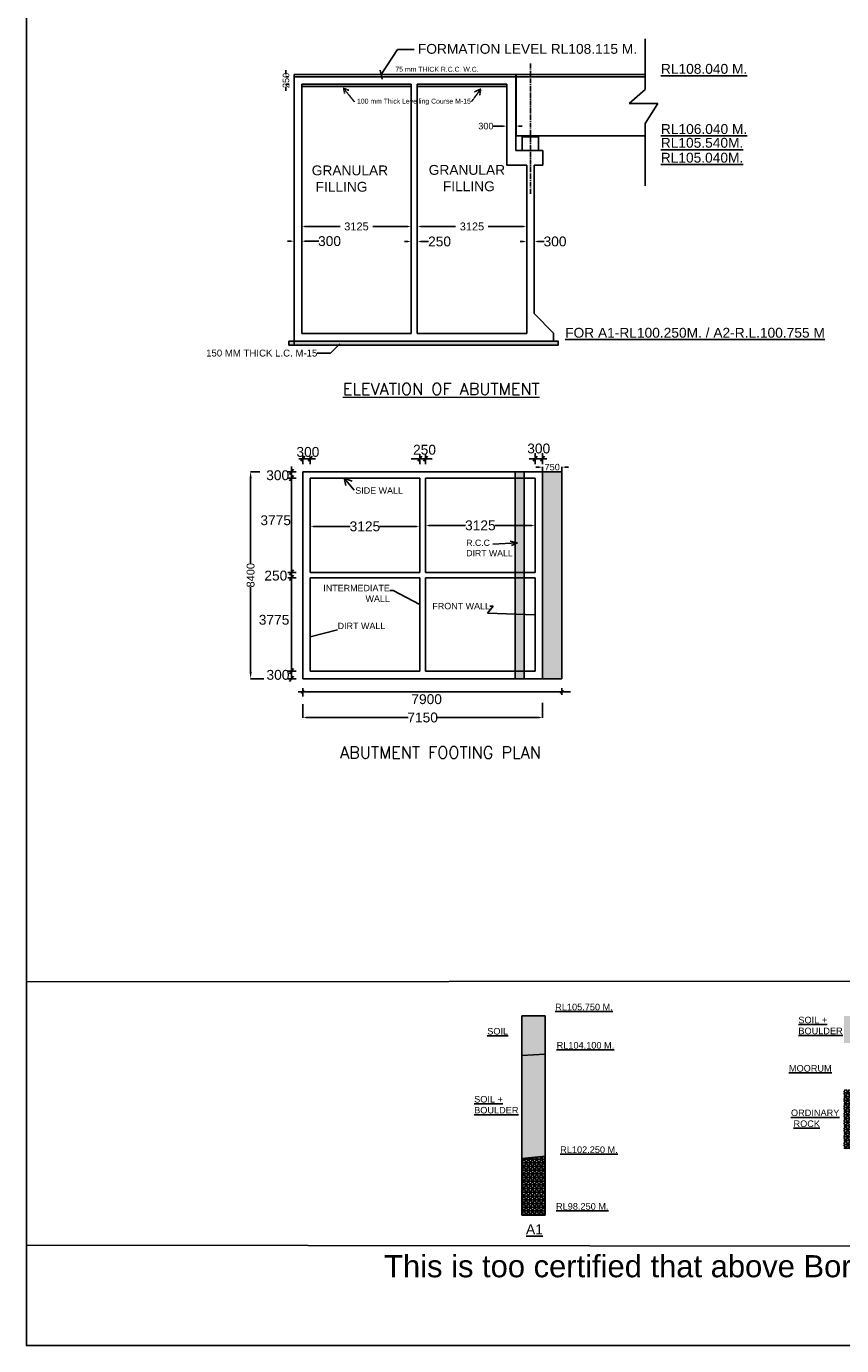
# Model space of a CAD drawing. Extents: x 295740 to 1300953, y 786236 to 1859747.
# Tile 1 of 9: x 866903 to 991189, y 786236 to 987357. Entities that reach past the tile are written whole.
import ezdxf

# ---------------------------------------------------------------- set-up
doc = ezdxf.new("R2010")
doc.units = ezdxf.units.MI
doc.header["$MEASUREMENT"] = 0
doc.linetypes.add('BORDER2', pattern=[0.875, 0.25, -0.125, 0.25, -0.125, 0, -0.125])
doc.linetypes.add('CENTER2', pattern=[1.125, 0.75, -0.125, 0.125, -0.125])
doc.layers.add('CHAINAGE', color=7, linetype='Continuous')
doc.layers.add('TEXT', color=3, linetype='Continuous')
doc.layers.add('DIMENISION', color=4, linetype='Continuous', lineweight=13)
doc.layers.add('TITLE', color=1, linetype='Continuous', lineweight=15)
doc.styles.add('03', font='romant.shx')
doc.styles.add('ARIAL', font='arial.ttf')
doc.styles.add('ROMAND 25', font='romand.shx', dxfattribs={"height": 180})
doc.styles.get("Standard").update_dxf_attribs({"font": 'arial.ttf', "height": 500})
doc.dimstyles.new('SIDDIQUI', dxfattribs={"dimtxt": 1, "dimasz": 2.5, "dimexe": 0.18, "dimexo": 0.0625, "dimgap": 1, "dimtad": 1, "dimdec": 0, "dimzin": 0, "dimdsep": 46, "dimtxsty": 'ROMAND 25', "dimblk": 'OBLIQUE', "dimcen": 0.09, "dimdle": 1, "dimclrt": 1, "dimadec": 0, "dimazin": 0, "dimtfac": 1, "dimtdec": 0, "dimtofl": 0, "dimtmove": 0, "dimatfit": 3, "dimldrblk": 'OBLIQUE', "dimfxl": 1, "dimtolj": 1, "dimtzin": 0, "dimarcsym": 0})
doc.dimstyles.get("Standard").update_dxf_attribs({"dimscale": 0.507, "dimtxt": 500, "dimasz": 1000, "dimexe": 50, "dimexo": 25, "dimgap": 0.09, "dimtad": 0, "dimtoh": 1, "dimdec": 0, "dimzin": 0, "dimdsep": 46, "dimtxsty": 'Standard', "dimcen": 0.09, "dimclrd": 256, "dimclre": 256, "dimadec": 0, "dimazin": 0, "dimtfac": 1, "dimtdec": 0, "dimtix": 1, "dimtofl": 0, "dimtmove": 0, "dimatfit": 0, "dimfxl": 50, "dimtolj": 1, "dimtzin": 0, "dimlwd": -1, "dimlwe": -1, "dimarcsym": 0})

# ---------------------------------------------------------------- blocks, each defined once
blk = doc.blocks.new('*D129')
at = {"ltscale": 10, "transparency": 16777216}
for p, q in [((907240, 954612), (906733, 954612)), ((907747, 947088), (907747, 954637)), ((908872, 950020), (908872, 954637)), ((909379, 954612), (911467, 954612))]:
    blk.add_line(p, q, dxfattribs=at)
for points in [[(907240, 954696), (907240, 954527), (907747, 954612)], [(909379, 954696), (909379, 954527), (908872, 954612)]]:
    blk.add_solid(points, dxfattribs=at)
at = {"layer": 'Defpoints', "color": 0, "ltscale": 10, "transparency": 16777216}
for p in [(907747, 954612), (908872, 950007), (907747, 947076)]:
    blk.add_point(p, dxfattribs=at)
at = {"color": 0, "ltscale": 10, "transparency": 16777216, "insert": (913121, 954612), "char_height": 500, "attachment_point": 5}
blk.add_mtext('\\A1;{\\H3x;300}', dxfattribs=at)
blk = doc.blocks.new('*D130')
at = {"ltscale": 10, "transparency": 16777216}
for p, q in [((925071, 954559), (924564, 954559)), ((925578, 950222), (925578, 954584)), ((926478, 950049), (926478, 954584)), ((926985, 954559), (928224, 954559))]:
    blk.add_line(p, q, dxfattribs=at)
for points in [[(925071, 954643), (925071, 954474), (925578, 954559)], [(926985, 954643), (926985, 954474), (926478, 954559)]]:
    blk.add_solid(points, dxfattribs=at)
at = {"layer": 'Defpoints', "color": 0, "ltscale": 10, "transparency": 16777216}
for p in [(925578, 954559), (925578, 950210), (926478, 950036)]:
    blk.add_point(p, dxfattribs=at)
at = {"color": 0, "ltscale": 10, "transparency": 16777216, "insert": (929892, 954559), "char_height": 500, "attachment_point": 5}
blk.add_mtext('\\A1;{\\H3x;250}', dxfattribs=at)
blk = doc.blocks.new('*D131')
at = {"ltscale": 10, "transparency": 16777216}
for p, q in [((942678, 954559), (942171, 954559)), ((943185, 950077), (943185, 954584)), ((944310, 950078), (944310, 954584)), ((944817, 954559), (945844, 954559))]:
    blk.add_line(p, q, dxfattribs=at)
for points in [[(942678, 954643), (942678, 954474), (943185, 954559)], [(944817, 954643), (944817, 954474), (944310, 954559)]]:
    blk.add_solid(points, dxfattribs=at)
at = {"layer": 'Defpoints', "color": 0, "ltscale": 10, "transparency": 16777216}
for p in [(943185, 954559), (943185, 950064), (944310, 950066)]:
    blk.add_point(p, dxfattribs=at)
at = {"color": 0, "ltscale": 10, "transparency": 16777216, "insert": (947498, 954559), "char_height": 500, "attachment_point": 5}
blk.add_mtext('\\A1;{\\H3x;300}', dxfattribs=at)
blk = doc.blocks.new('*D135')
at = {"ltscale": 10, "transparency": 16777216}
for p, q in [((939640, 972151), (938062, 972151)), ((940147, 968441), (940147, 972176)), ((941497, 968441), (941497, 972176)), ((942004, 972151), (942511, 972151))]:
    blk.add_line(p, q, dxfattribs=at)
for points in [[(939640, 972236), (939640, 972067), (940147, 972151)], [(942004, 972236), (942004, 972067), (941497, 972151)]]:
    blk.add_solid(points, dxfattribs=at)
at = {"layer": 'Defpoints', "color": 0, "ltscale": 10, "transparency": 16777216}
for p in [(940147, 972151), (940147, 968428), (941497, 968428)]:
    blk.add_point(p, dxfattribs=at)
at = {"color": 0, "ltscale": 10, "transparency": 16777216, "insert": (936959, 972151), "char_height": 500, "attachment_point": 5}
blk.add_mtext('\\A1;{\\H2x;300}', dxfattribs=at)
blk = doc.blocks.new('*D132')
at = {"ltscale": 10, "transparency": 16777216}
for p, q in [((906853, 979678), (906458, 979678)), ((906483, 980185), (906483, 980692)), ((906853, 978553), (906458, 978553)), ((906483, 978046), (906483, 977539))]:
    blk.add_line(p, q, dxfattribs=at)
for points in [[(906399, 980185), (906568, 980185), (906483, 979678)], [(906399, 978046), (906568, 978046), (906483, 978553)]]:
    blk.add_solid(points, dxfattribs=at)
at = {"layer": 'Defpoints', "color": 0, "ltscale": 10, "transparency": 16777216}
for p in [(906483, 979678), (906866, 979678), (906866, 978553)]:
    blk.add_point(p, dxfattribs=at)
at = {"color": 0, "ltscale": 10, "transparency": 16777216, "insert": (906483, 979116), "char_height": 500, "attachment_point": 5, "rotation": 90}
blk.add_mtext('\\A1;{\\H2x;250}', dxfattribs=at)
blk = doc.blocks.new('_Oblique')
at = {"color": 0, "linetype": 'ByBlock', "lineweight": -2}
blk.add_line((-0.5, -0.5), (0.5, 0.5), dxfattribs=at)
blk = doc.blocks.new('*D136')
at = {"layer": 'CHAINAGE', "linetype": 'Continuous', "ltscale": 10, "transparency": 16777216}
for p, q in [((910158, 918454), (910158, 911103)), ((926865, 918454), (926865, 911103)), ((910665, 911129), (916267, 911129)), ((926358, 911129), (920757, 911129))]:
    blk.add_line(p, q, dxfattribs=at)
for points in [[(910665, 911213), (910665, 911044), (910158, 911129)], [(926358, 911213), (926358, 911044), (926865, 911129)]]:
    blk.add_solid(points, dxfattribs=at)
at = {"layer": 'Defpoints', "color": 0, "linetype": 'Continuous', "ltscale": 10, "transparency": 16777216}
for p in [(910158, 918467), (926865, 918467), (926865, 911129)]:
    blk.add_point(p, dxfattribs=at)
at = {"layer": 'CHAINAGE', "color": 0, "linetype": 'Continuous', "ltscale": 10, "transparency": 16777216, "insert": (918512, 911129), "char_height": 500, "attachment_point": 5}
blk.add_mtext('\\A1;{\\H3x;3125}', dxfattribs=at)
blk = doc.blocks.new('*D137')
at = {"layer": 'CHAINAGE', "linetype": 'Continuous', "ltscale": 10, "transparency": 16777216}
for p, q in [((927765, 911292), (927765, 911304)), ((928272, 911279), (933873, 911279)), ((943964, 911279), (938363, 911279)), ((944471, 911292), (944471, 911304))]:
    blk.add_line(p, q, dxfattribs=at)
for points in [[(928272, 911363), (928272, 911194), (927765, 911279)], [(943964, 911363), (943964, 911194), (944471, 911279)]]:
    blk.add_solid(points, dxfattribs=at)
at = {"layer": 'Defpoints', "color": 0, "linetype": 'Continuous', "ltscale": 10, "transparency": 16777216}
for p in [(927765, 911279), (944471, 911279), (944471, 911279)]:
    blk.add_point(p, dxfattribs=at)
at = {"layer": 'CHAINAGE', "color": 0, "linetype": 'Continuous', "ltscale": 10, "transparency": 16777216, "insert": (936118, 911279), "char_height": 500, "attachment_point": 5}
blk.add_mtext('\\A1;{\\H3x;3125}', dxfattribs=at)
blk = doc.blocks.new('*D138')
at = {"layer": 'CHAINAGE', "linetype": 'Continuous', "ltscale": 10, "transparency": 16777216}
for p, q in [((945089, 920159), (944582, 920159)), ((945596, 919476), (945596, 920184)), ((948535, 919476), (948535, 920184)), ((949042, 920159), (949549, 920159))]:
    blk.add_line(p, q, dxfattribs=at)
for points in [[(945089, 920244), (945089, 920075), (945596, 920159)], [(949042, 920244), (949042, 920075), (948535, 920159)]]:
    blk.add_solid(points, dxfattribs=at)
at = {"layer": 'Defpoints', "color": 0, "linetype": 'Continuous', "ltscale": 10, "transparency": 16777216}
for p in [(945596, 919463), (948535, 920159), (948535, 919463)]:
    blk.add_point(p, dxfattribs=at)
at = {"layer": 'CHAINAGE', "color": 0, "linetype": 'Continuous', "ltscale": 10, "transparency": 16777216, "insert": (947066, 920159), "char_height": 500, "attachment_point": 5}
blk.add_mtext('\\A1;{\\H2x;750}', dxfattribs=at)
blk = doc.blocks.new('*D139')
at = {"layer": 'CHAINAGE', "linetype": 'Continuous', "ltscale": 10, "transparency": 16777216}
for p, q in [((909033, 884037), (909033, 881961)), ((945596, 884209), (945596, 881961)), ((909540, 881987), (925084, 881987)), ((945089, 881987), (929546, 881987))]:
    blk.add_line(p, q, dxfattribs=at)
for points in [[(909540, 882071), (909540, 881902), (909033, 881987)], [(945089, 882071), (945089, 881902), (945596, 881987)]]:
    blk.add_solid(points, dxfattribs=at)
at = {"layer": 'Defpoints', "color": 0, "linetype": 'Continuous', "ltscale": 10, "transparency": 16777216}
for p in [(909033, 884050), (945596, 884222), (945596, 881987)]:
    blk.add_point(p, dxfattribs=at)
at = {"layer": 'CHAINAGE', "color": 0, "linetype": 'Continuous', "ltscale": 10, "transparency": 16777216, "insert": (927315, 881987), "char_height": 500, "attachment_point": 5}
blk.add_mtext('\\A1;{\\H3x;7150}', dxfattribs=at)
blk = doc.blocks.new('*D140')
at = {"layer": 'CHAINAGE', "linetype": 'Continuous', "ltscale": 10, "transparency": 16777216}
for p, q in [((902473, 919463), (901063, 919463)), ((901088, 918449), (901088, 905475)), ((901088, 888921), (901088, 901894)), ((903079, 887907), (901063, 887907))]:
    blk.add_line(p, q, dxfattribs=at)
for points in [[(900919, 918449), (901257, 918449), (901088, 919463)], [(900919, 888921), (901257, 888921), (901088, 887907)]]:
    blk.add_solid(points, dxfattribs=at)
at = {"layer": 'Defpoints', "color": 0, "linetype": 'Continuous', "ltscale": 10, "transparency": 16777216}
for p in [(902485, 919463), (901088, 887907), (903091, 887907)]:
    blk.add_point(p, dxfattribs=at)
at = {"layer": 'CHAINAGE', "color": 0, "linetype": 'Continuous', "ltscale": 10, "transparency": 16777216, "insert": (901088, 903685), "char_height": 500, "attachment_point": 5, "rotation": 90}
blk.add_mtext('\\A1;{\\H2.4x;8400}', dxfattribs=at)

msp = doc.modelspace()

# ---------------------------------------------------------------- hatches: boundary and pattern name
at = {"ltscale": 10}
h = msp.add_hatch(dxfattribs=at)
h.set_pattern_fill('AR-CONC', color=0, scale=75, style=0)
h.set_pattern_definition([(50, (-3946612.7, 1088739.46), (537.945137, -47.0641), [56.25, -618.75]), (355, (-3946612.7, 1088739.46), (-104.0635, 564.1441), [45, -495]), (100.4514, (-3946567.86, 1088735.53), (433.882036, 517.079657), [47.80514, -525.856584]), (46.1842, (-3946612.7, 1088889.46), (800.43079, -124.13926), [84.375, -928.125]), (96.6356, (-3946546, 1088879.1), (700.99703, 730.5884), [71.70772, -788.78475]), (351.1842, (-3946612.7, 1088889.46), (700.99646, 730.58895), [67.5, -742.5]), (21, (-3946537.7, 1088851.96), (447.68029, -301.96417), [56.25, -618.75]), (326, (-3946537.7, 1088851.96), (182.4865, 543.862534), [45, -495]), (71.4514, (-3946500.4, 1088826.8), (630.16697, 241.89787), [47.80514, -525.856584]), (37.5, (-3946612.7, 1088739.46), (9.1198915, 249.67039), [0, -489, 0, -502.5, 0, -496.875]), (7.5, (-3946612.7, 1088739.46), (197.302153, 295.808784), [0, -286.5, 0, -477.75, 0, -189.375]), (327.5, (-3946779.94, 1088739.46), (400.366827, -16.916154), [0, -187.5, 0, -585, 0, -776.25]), (317.5, (-3946854.94, 1088739.46), (437.389627, 75.078737), [0, -243.75, 0, -388.5, 0, -551.25])])
h.paths.add_polyline_path([(925578.5, 978553), (908872.2, 978553), (908872.2, 978193), (925578.5, 978193)])
h.paths.add_polyline_path([(940147.2, 978553), (926478.5, 978553), (926478.5, 978193), (940147.2, 978193)])
at = {"layer": 'CHAINAGE', "linetype": 'Continuous', "ltscale": 10}
h = msp.add_hatch(dxfattribs=at)
h.set_pattern_fill('AR-CONC', color=256, scale=100, style=0)
h.set_pattern_definition([(50, (340247.2, 1909.65), (717.26018, -62.75213), [75, -825]), (355, (340247.2, 1909.65), (-138.75133, 752.19213), [60, -660]), (100.4514, (340307, 1904.4), (578.5094, 689.43954), [63.7402, -701.1421]), (46.1842, (340247.2, 2109.65), (1067.24105, -165.519), [112.5, -1237.5]), (96.6356, (340336.2, 2095.9), (934.6627, 974.1179), [95.6103, -1051.713]), (351.1842, (340247.2, 2109.6), (934.6619, 974.1186), [90, -990]), (21, (340347.2, 2059.65), (596.90705, -402.6189), [75, -825]), (326, (340347.2, 2059.65), (243.31533, 725.15005), [60, -660]), (71.4514, (340396.96, 2026.1), (840.22263, 322.5305), [63.7402, -701.1421]), (37.5, (340247.22, 1909.65), (12.159855, 332.893854), [0, -652, 0, -670, 0, -662.5]), (7.5, (340247.22, 1909.65), (263.06954, 394.41171), [0, -382, 0, -637, 0, -252.5]), (327.5, (340024.22, 1909.65), (533.822436, -22.55487), [0, -250, 0, -780, 0, -1035]), (317.5, (339924.2, 1909.65), (583.18617, 100.10498), [0, -325, 0, -518, 0, -735])])
h.paths.add_polyline_path([(906924.7, 939351.9), (906924.7, 938741.1), (947987.7, 938741.1), (947987.7, 939351.9)])
h = msp.add_hatch(color=256, dxfattribs=at)
h.set_gradient(color1=(78, 227, 28), one_color=1, tint=1)
h.paths.add_polyline_path([(942783.5, 919462.9), (941433.5, 919462.9), (941433.5, 918466.8), (942783.5, 918466.8)])
h.paths.add_polyline_path([(942783.5, 918466.8), (941433.5, 918466.8), (941433.5, 904091), (942783.5, 904091)])
h.paths.add_polyline_path([(942783.5, 904091), (941433.5, 904091), (941433.5, 903282.2), (942783.5, 903282.2)])
h.paths.add_polyline_path([(942783.5, 903282.2), (941433.5, 903282.2), (941433.5, 889055.9), (942783.5, 889055.9)])
h.paths.add_polyline_path([(942783.5, 889055.9), (941433.5, 889055.9), (941433.5, 887906.8), (942783.5, 887906.8)])
h = msp.add_hatch(color=256, dxfattribs=at)
h.set_gradient(color1=(219, 198, 36), one_color=1, tint=1, name='INVSPHERICAL')
h.paths.add_polyline_path([(945596, 887906.8), (948535.3, 887906.8), (948535.3, 919462.9), (945596, 919462.9)])
h = msp.add_hatch(dxfattribs=at)
h.set_pattern_fill('GRAVEL', color=256, scale=1300)
h.set_pattern_definition([(228.0127875, (936, 7656.28), (-10400, -11700), [174.8968, -17314.8145]), (184.9697407, (819, 7526.283), (15600, 1300), [300.1284, -29712.7022]), (132.510447, (520, 7500.28), (13000, -14300), [211.6244, -20950.8424]), (267.273689, (13, 7175.283), (1300, 26000), [273.3094, -27057.6255]), (292.833654, (0, 6902.283), (-6500, 15600), [268.0015, -26532.1851]), (357.273689, (104, 6655.283), (-26000, 1300), [273.3094, -27057.6255]), (37.6942405, (377, 6642.283), (-16900, -13000), [361.4377, -35782.3031]), (72.2553284, (663, 6863.283), (9100, 28600), [341.2344, -33782.218]), (121.4295656, (767, 7188.283), (-10400, 16900), [274.235, -27149.295]), (175.236358, (624, 7422.28), (14300, -1300), [313.0816, -15340.9914]), (222.3974378, (312, 7448.283), (-15600, -14300), [404.8824, -40083.3875]), (138.814075, (1300, 7162.28), (-9100, 7800), [138.1913, -13680.9983]), (171.4692344, (1196, 7253.283), (16900, -2600), [262.9081, -26027.9648]), (225, (936, 7292.3), (-1e-13, -1300), [183.8473, -1654.6303]), (203.19859, (845, 7448.28), (6500, 2600), [99.0054, -9801.4996]), (291.80141, (754, 7409.28), (-1300, 3900), [140.0139, -6860.7003]), (30.963757, (806, 7279.28), (3900, 2600), [227.4077, -7352.8298]), (161.56505, (1001, 7396.3), (2600, -1300), [164.4383, -3946.5227]), (16.3895403, (0, 7409.28), (13000, 3900), [230.36, -22805.6987]), (70.346176, (221, 7474.28), (-5200, -14300), [193.2593, -19132.6301]), (293.19859, (1001, 7656.28), (-2600, 6500), [198.0095, -9702.4955]), (343.6104597, (1079, 7474.28), (-13000, 3900), [230.36, -22805.6987]), (339.443955, (0, 6603.28), (-6500, 2600), [222.144, -10885.0609]), (294.7751406, (208, 6525.28), (-6500, 14300), [186.1314, -18427.036]), (66.80141, (1014, 6356.28), (2600, 6500), [198.0095, -9702.4955]), (17.3540246, (1092, 6538.28), (-16900, -5200), [217.9203, -21574.0507]), (69.443955, (377, 6356.28), (-2600, -6500), [111.072, -10996.1329]), (101.309932, (936, 6356.28), (-1300, 5200), [66.287, -6562.4384]), (165.963757, (923, 6421.28), (3900, -1300), [268.0015, -5092.0358]), (186.009006, (663, 6486.28), (13000, 1300), [248.365, -24588.1001]), (303.690068, (806, 7162.3), (-1300, 2600), [187.4886, -4499.728]), (353.1572266, (910, 7006.283), (22100, -2600), [327.3322, -32405.8314]), (60.945396, (1235, 6967.28), (-5200, -9100), [133.8428, -13250.4764]), (90, (1300, 7084.3), (-1300, 1300), [78, -1222]), (120.256437, (637, 6525.28), (5200, -9100), [180.6012, -17879.576]), (48.0127875, (546, 6681.28), (10400, 11700), [349.7936, -17139.9177]), (0, (780, 6941.3), (1300, 1300), [338, -962]), (325.3048465, (1118, 6941.28), (13000, -9100), [205.5482, -20349.2566]), (254.054604, (1287, 6824.28), (-1300, -5200), [189.2826, -9274.8603]), (207.6459754, (1235, 6642.283), (-24700, -13000), [308.1845, -30510.3164]), (175.4260787, (962, 6499.283), (-16900, 1300), [326.0387, -32277.7954])])
h.paths.add_polyline_path([(991540.5, 832348), (995075.5, 832347.4), (995075.5, 836510.4), (991540.5, 836498.9)])
h.paths.add_polyline_path([(942454.1, 814781.4), (945989.1, 815123.9), (945989.1, 830648.9), (942454.1, 830486.5)])
h = msp.add_hatch(dxfattribs=at)
h.set_pattern_fill('GOST_GROUND', color=256, scale=80)
h.set_pattern_definition([(45, (0, 6356.3), (1131.37085, -7e-14), [1600]), (45, (240, 6356.3), (1131.37085, -7e-14), [1600]), (45, (480, 6356.3), (1131.37085, -7e-14), [1600])])
h.paths.add_polyline_path([(942454.1, 830486.5), (945989.1, 830648.9), (945989.1, 836498.9), (942454.1, 836498.9)])
h.paths.add_polyline_path([(1101560.2, 835344), (1098025.2, 835344), (1098025.2, 829002.5), (1101560.2, 829044)])
h = msp.add_hatch(dxfattribs=at)
h.set_pattern_fill('NET3', color=256, scale=4500)
h.set_pattern_definition([(0, (0, 6356.3), (0, 562.5), []), (60, (0, 6356.3), (-487.1393, 281.25), []), (120, (0, 6356.3), (-487.1393, -281.25), [])])
h.paths.add_polyline_path([(942454.1, 806123.9), (945989.1, 806123.9), (945989.1, 815123.9), (942454.1, 814781.4)])
h.paths.add_polyline_path([(991540.5, 816260.4), (995075.5, 816260.4), (995075.5, 825260.4), (991540.5, 825273.9)])
h.paths.add_polyline_path([(1028150.8, 816633.7), (1031685.8, 816633.7), (1031685.8, 825633.7), (1028152.1, 825785.8)])
h.paths.add_polyline_path([(1061578.3, 814419), (1065113.3, 814419), (1065113.3, 823419), (1061578.3, 823460.9)])
h.paths.add_polyline_path([(1101560.2, 815394), (1098025.2, 815212.5), (1098025.2, 806394), (1101560.2, 806394)])

# ---------------------------------------------------------------- linework, layer by layer
at = {"color": 0, "ltscale": 10}
for p, q in [((961220.1, 985444.7), (961220.1, 977749.9)), ((941497.2, 980015.5), (907747.2, 980015.5)), ((907747.2, 980015.5), (907747.2, 945633.5)), ((941497.2, 979678), (907747.2, 979678)), ((914047.2, 980015.5), (941497.2, 980015.5)), ((941497.2, 980015.5), (941497.2, 979678)), ((941497.2, 975076.9), (941497.2, 980015.5)), ((941587.2, 980015.5), (941587.2, 975076.9)), ((941587.2, 980015.5), (961220.1, 980015.5)), ((941587.2, 980015.5), (961220.1, 980015.5)), ((941587.2, 979678), (961220.1, 979678)), ((943747.2, 980015.5), (961220.1, 980015.5)), ((943747.2, 980015.5), (961220.1, 980015.5)), ((943747.2, 980015.5), (961220.1, 980015.5)), ((943747.2, 979678), (961220.1, 979678)), ((943747.2, 979678), (961220.1, 979678)), ((943747.2, 979678), (961220.1, 979678)), ((908872.2, 978553), (925578.5, 978553)), ((908872.2, 978553), (908872.2, 950020)), ((908872.2, 978553), (908872.2, 978193)), ((908872.2, 978193), (925578.5, 978193)), ((925578.5, 978553), (925578.5, 940547.9)), ((926478.5, 940547.9), (926478.5, 978553)), ((926478.5, 978553), (940147.2, 978553)), ((926478.5, 978193), (940147.2, 978193)), ((940147.2, 975076.9), (940147.2, 978553)), ((961220.1, 977749.9), (958794.4, 975593.2)), ((958794.4, 975593.2), (963183.1, 975593.2)), ((963183.1, 975593.2), (961220.1, 972528.4)), ((940147.2, 968428), (940147.2, 975076.9)), ((941497.2, 968428), (941497.2, 975076.9)), ((941587.2, 975076.9), (941587.2, 970678)), ((961220.1, 972528.4), (961220.1, 963047.4)), ((941587.2, 970678), (941497.2, 970678)), ((942397.2, 970678), (941587.2, 970678)), ((942397.2, 970678), (944197.2, 970678)), ((942509.7, 968428), (942509.7, 970502.5)), ((942509.7, 970502.5), (944984.7, 970502.5)), ((942914.7, 970502.5), (942914.7, 970678)), ((944197.2, 970678), (961220.1, 970678)), ((944579.7, 970678), (944579.7, 970502.5)), ((944579.7, 970678), (961220.1, 970678)), ((944579.7, 970678), (961220.1, 970678)), ((944579.7, 970678), (961220.1, 970678)), ((944984.7, 968428), (944984.7, 970502.5)), ((940147.2, 966178), (940147.2, 968428)), ((945097.2, 968428), (941497.2, 968428)), ((943747.2, 968428), (945659.7, 968428)), ((945659.7, 968428), (945659.7, 966178)), ((943184.7, 966178), (940147.2, 966178)), ((943184.7, 950063.9), (943184.7, 966178)), ((944309.7, 950065.8), (944309.7, 966178)), ((945659.7, 966178), (944309.7, 966178))]:
    msp.add_line(p, q, dxfattribs=at)
at = {"color": 0, "linetype": 'CENTER2', "ltscale": 1000}
msp.add_line((943747.2, 981677.7), (943747.2, 961807.3), dxfattribs=at)
at = {"ltscale": 10}
for p, q in [((908872.2, 950007.3), (908872.2, 956875.8)), ((909379.2, 956850.5), (914730.3, 956850.5)), ((925071.5, 956850.5), (919720.3, 956850.5)), ((925578.5, 940547.9), (925578.5, 956875.8)), ((926478.5, 940547.9), (926478.5, 956875.8)), ((926985.5, 956850.5), (932336.6, 956850.5)), ((942677.7, 956850.5), (937326.6, 956850.5)), ((943184.7, 950063.9), (943184.7, 956875.8))]:
    msp.add_line(p, q, dxfattribs=at)
for points in [[(909379.2, 956935), (909379.2, 956766), (908872.2, 956850.5)], [(925071.5, 956935), (925071.5, 956766), (925578.5, 956850.5)], [(926985.5, 956935), (926985.5, 956766), (926478.5, 956850.5)], [(942677.7, 956935), (942677.7, 956766), (943184.7, 956850.5)]]:
    msp.add_solid(points, dxfattribs=at)
at = {"layer": 'CHAINAGE', "linetype": 'BORDER2', "ltscale": 10}
for p, q in [((915270.4, 977920.5), (915423.2, 977112.8)), ((916900.4, 975875.3), (915270.4, 977920.5)), ((915270.4, 977920.5), (915270.4, 977920.5)), ((915270.4, 977920.5), (916049.1, 977623.4)), ((934757.6, 975875.1), (936175.9, 977803.5)), ((936175.9, 977803.5), (935175, 977367.1)), ((936175.9, 977803.5), (936000.2, 976802.9)), ((915423.2, 977112.8), (915423.2, 977112.8)), ((935175, 977367.1), (935175, 977367.1)), ((936000.2, 976802.9), (936000.2, 976802.9))]:
    msp.add_line(p, q, dxfattribs=at)
at = {"layer": 'CHAINAGE', "linetype": 'Continuous', "ltscale": 10}
for p, q in [((908872.2, 950007.3), (908872.2, 940547.9)), ((943184.7, 950063.9), (943184.7, 940547.9)), ((944309.7, 950065.8), (944309.7, 943568.9)), ((907747.2, 945633.5), (907747.2, 939351.9)), ((944309.7, 943568.9), (947249, 940570.2)), ((943770.5, 939351.9), (906924.7, 939351.9)), ((907747.2, 939351.9), (907747.2, 938741.1)), ((925578.5, 940547.9), (908872.2, 940547.9)), ((943184.7, 940547.9), (926478.5, 940547.9)), ((943184.7, 940547.9), (943184.7, 940547.9)), ((943770.5, 939351.9), (946838.3, 939351.9)), ((947249, 940570.2), (947249, 939351.9)), ((906924.7, 938741.1), (947987.7, 938741.1)), ((908462.2, 921450.8), (910959.8, 921450.8)), ((909336.5, 921851.5), (908730.4, 921050)), ((909222.5, 921694.2), (908844.4, 921207.3)), ((909033.5, 920624.3), (909033.5, 921932.7)), ((910461.5, 921851.5), (909855.4, 921050)), ((910347.5, 921694.2), (909969.4, 921207.3)), ((910158.5, 920624.3), (910158.5, 921800.4)), ((925565.2, 921450.8), (928778.2, 921450.8)), ((927167.8, 921851.5), (926561.6, 921050)), ((927053.7, 921694.2), (926675.7, 921207.3)), ((926864.7, 920624.3), (926864.7, 922126.3)), ((928067.8, 921851.5), (927461.6, 921050)), ((927953.7, 921694.2), (927575.7, 921207.3)), ((927764.7, 920624.3), (927764.7, 922151.1)), ((943552.1, 921450.8), (946258.7, 921450.8)), ((944774, 921851.5), (944167.9, 921050)), ((944660, 921694.2), (944281.9, 921207.3)), ((944471, 920624.3), (944471, 922289.7)), ((945899, 921851.5), (945292.9, 921050)), ((945785, 921694.2), (945406.9, 921207.3)), ((945596, 920624.3), (945596, 922289.7)), ((908045.4, 919462.9), (906787.7, 919462.9)), ((907626.6, 919863.6), (907020.4, 919062.1)), ((907626.6, 919863.6), (907020.4, 919062.1)), ((907512.5, 919706.3), (907134.4, 919219.4)), ((907323.5, 887906.8), (907323.5, 920273.4)), ((909033.5, 919462.9), (948535.3, 919462.9)), ((909033.5, 919462.9), (909033.5, 887906.8)), ((941433.5, 919462.9), (941433.5, 887906.8)), ((942783.5, 919462.9), (942783.5, 887906.8)), ((945596, 919462.9), (945596, 887906.8)), ((948535.3, 919462.9), (948535.3, 887906.8)), ((908045.4, 918466.8), (906787.7, 918466.8)), ((907626.6, 918867.6), (907020.4, 918066.1)), ((907626.6, 918867.6), (907020.4, 918066.1)), ((907512.5, 918710.2), (907134.4, 918223.4)), ((910158.5, 918466.8), (910158.5, 904091)), ((910158.5, 918466.8), (910158.5, 904091)), ((910158.5, 918466.8), (926864.7, 918466.8)), ((915348.1, 918466.8), (916871.9, 916640.1)), ((915348.1, 918466.8), (915629.4, 917342.9)), ((915348.1, 918466.8), (916567.1, 918022.2)), ((926864.7, 918466.8), (926864.7, 904091)), ((927764.7, 918466.8), (927764.7, 904091)), ((927764.7, 918466.8), (944471, 918466.8)), ((944471, 918466.8), (944471, 904091)), ((941770.2, 908633.2), (938017.1, 908440.9)), ((941770.2, 908633.2), (940653.9, 908883.2)), ((941770.2, 908633.2), (940846.3, 908190.8)), ((908045.4, 904091), (906787.7, 904091)), ((908045.4, 903282.2), (906787.7, 903282.2)), ((907626.6, 904491.7), (907020.4, 903690.2)), ((907626.6, 903682.9), (907020.4, 902881.4)), ((907512.5, 904334.4), (907134.4, 903847.5)), ((907512.5, 903525.6), (907134.4, 903038.7)), ((910158.5, 904091), (926864.7, 904091)), ((910158.5, 903282.2), (926864.7, 903282.2)), ((910158.5, 903282.2), (910158.5, 889055.9)), ((910158.5, 903282.2), (910158.5, 889055.9)), ((926864.7, 903282.2), (926864.7, 889055.9)), ((927764.7, 904091), (944471, 904091)), ((927764.7, 903282.2), (927764.7, 889055.9)), ((927764.7, 903282.2), (944471, 903282.2)), ((944471, 903282.2), (944471, 889055.9)), ((908045.4, 889055.9), (906787.7, 889055.9)), ((907626.6, 889456.6), (907020.4, 888655.1)), ((907512.5, 889299.3), (907134.4, 888812.4)), ((910158.5, 889055.9), (926864.7, 889055.9)), ((927764.7, 889055.9), (944471, 889055.9)), ((908045.4, 887906.8), (906787.7, 887906.8)), ((907626.6, 888307.5), (907020.4, 887506)), ((907512.5, 888150.2), (907134.4, 887663.3)), ((909033.5, 887906.8), (948535.3, 887906.8)), ((908361.3, 885915.7), (949849.8, 885915.7)), ((909222.5, 886159.2), (908844.4, 885672.3)), ((909033.5, 886471.6), (909033.5, 885170.6)), ((948724.3, 886159.2), (948346.2, 885672.3)), ((948535.3, 886471.6), (948539.5, 885444.5)), ((1174914.6, 841972.4), (866903.3, 841685.4)), ((942454.1, 836498.9), (945989.1, 836498.9)), ((942454.1, 806123.9), (942454.1, 836498.9)), ((945989.1, 836498.9), (945989.1, 830648.9)), ((945989.1, 830648.9), (942454.1, 830486.5)), ((945989.1, 830648.9), (945989.1, 815123.9)), ((945989.1, 815123.9), (942454.1, 814781.4)), ((945989.1, 815123.9), (945989.1, 806123.9)), ((945989.1, 806123.9), (942454.1, 806123.9)), ((1174914.6, 801231.4), (866903.3, 801529.1))]:
    msp.add_line(p, q, dxfattribs=at)
msp.add_lwpolyline([(1268610.6, 786236.1), (866903.3, 786236.1), (866903.3, 1107551.8), (1268610.6, 1107551.8)], close=True, dxfattribs=at)
msp.add_lwpolyline([(906924.7, 938741.1), (906924.7, 939351.9), (947987.7, 939351.9), (947987.7, 938741.1)], dxfattribs=at)

# ---------------------------------------------------------------- texts
at = {"color": 0, "ltscale": 10, "char_height": 500, "attachment_point": 5}
for insert in [(917225.3, 956850.5), (934831.6, 956850.5)]:
    msp.add_mtext('{\\H2.4x;3125}', dxfattribs=dict(at, insert=insert))
at = {"color": 0, "insert": (921440.5, 800030.1), "char_height": 3375, "width": 210212.416, "attachment_point": 1, "style": 'ARIAL'}
msp.add_mtext('\\pxt3;This is too certified that above Bore log Data chart as per data of boring found in field.', dxfattribs=at)
at = {"layer": 'CHAINAGE', "linetype": 'Continuous', "ltscale": 10}
for s, insert, char_height, attachment_point in [('150 MM THICK L.C. M-15', (911257.6, 937545.6), 1050, 6), (' \\P{\\H1.95x; INTERMEDIATE\\P WALL} ', (922315, 901337.2), 500, 6), ('{\\H1.95x;FRONT WALL} ', (937576.7, 898979.4), 500, 6), ('{\\H1.95x;DIRT WALL} \\P ', (914358.7, 895376.6), 500, 4)]:
    msp.add_mtext(s, dxfattribs=dict(at, insert=insert, char_height=char_height, attachment_point=attachment_point))
at = {"layer": 'TEXT', "color": 0, "attachment_point": 1}
for s, insert, char_height, width in [('FORMATION LEVEL RL108.115 M. ', (926591.6, 984679.4), 1500, 33256.473), ('{\\LRL108.040 M.}', (963644.7, 981631.9), 1500, 20785.805), ('75 mm THICK R.C.C. W.C.', (923162.1, 981192.1), 750, 33256.473), ('100 mm Thick Levelling Course M-15', (917309.8, 976333.5), 750, 33256.473), ('{\\LRL106.040 M.}', (963643.5, 972458.1), 1500, 18807.974), ('{\\LRL105.540M. }', (963623.2, 970358.2), 1500, 12996.241), ('{\\LRL105.040M. }', (963617.2, 968089.6), 1500, 12996.241), ('GRANULAR\\P FILLING', (910408.3, 966153.6), 1500, 22288.877), ('\\pxqc;GRANULAR\\P FILLING', (922917.7, 966229.9), 1500, 22288.877), ('{\\LFOR A1-RL100.250M. / A2-R.L.100.755 M}', (949042.5, 941398.8), 1500, 42653.033), ('300', (908070.7, 923238.8), 1500, 21265.232), ('250', (925852.3, 923566.5), 1500, 21265.232), ('300', (943265, 923759.1), 1500, 21265.232), ('300', (903465.6, 919681.1), 1500, 21265.232), ('SIDE WALL ', (917050.5, 917086.4), 975, 21265.232), ('3775', (902581.1, 912818.1), 1500, 21265.232), ('R.C.C \\PDIRT WALL ', (933965.7, 909109.2), 950, 21265.232), ('250', (903181.4, 904378.2), 1500, 21265.232), ('3775', (902335.2, 897641.3), 1500, 21265.232), ('300', (903508.2, 889247.3), 1500, 21265.232), ('7900', (925594.7, 885540.7), 1500, 21265.232), ('{\\H0.6667x;\\LRL105.750 M.\\H1.5x; }', (947527.7, 838355.5), 1500, 12996.241), ('{\\H0.66667x;\\LSOIL\\H1.5x; }', (937164.6, 834663.1), 1500, 4079.152), ('{\\H0.66667x;\\LSOIL +\\PBOULDER}', (984596.9, 836376), 1500, 12996.241), ('{\\H0.6667x;\\LRL104.100 M.\\H1.5x; }', (947746.3, 832521.7), 1500, 12996.241), ('{\\H0.66667x;\\LMOORUM\\H1.5x; }', (983157.7, 829007.4), 1500, 4079.152), ('{\\H0.66667x;\\LSOIL +\\PBOULDER}', (935170, 824297.3), 1500, 12996.241), ('{\\H0.66667x;\\LORDINARY \\P ROCK\\H1.5x; }', (983469.8, 822232), 1500, 12996.241), ('{\\H0.6667x;\\LRL102.250 M.\\H1.5x; }', (948287.9, 816607.3), 1500, 12996.241), ('{\\H0.6667x;\\LRL98.250 M.\\H1.5x; }', (947649.1, 807961.1), 1500, 12996.241), ('{\\LA1}', (943076.2, 804716.1), 1500, 4585.56)]:
    msp.add_mtext(s, dxfattribs=dict(at, insert=insert, char_height=char_height, width=width))
at = {"layer": 'TITLE', "color": 0, "char_height": 1800, "width": 49744.677, "attachment_point": 3, "style": '03'}
for s, insert in [('{\\LELEVATION OF ABUTMENT }', (945141.9, 932989.4)), ('   ABUTMENT FOOTING PLAN', (945353.2, 877554.1))]:
    msp.add_mtext(s, dxfattribs=dict(at, insert=insert))

# ---------------------------------------------------------------- dimensions: what is measured, and where the dimension line sits
at = {"color": 0, "ltscale": 10}
dim = msp.add_linear_dim(base=(906483.2, 979678), p1=(906866.2, 978553), p2=(906866.2, 979678), angle=90, text='{\\H2x;250}', dimstyle='Standard', dxfattribs=at)
dim.commit()
dim.dimension.update_dxf_attribs({"geometry": '*D132', "text_midpoint": (906483.2, 979115.5)})
for base, p1, p2, text, picture, middle in [((940147.2, 972151.1), (941497.2, 968428), (940147.2, 968428), '{\\H2x;300}', '*D135', (936958.9, 972151.1)), ((907747.2, 954612), (908872.2, 950007.3), (907747.2, 947075.5), '{\\H3x;300}', '*D129', (913121, 954612)), ((925578.5, 954558.6), (926478.5, 950036.4), (925578.5, 950209.8), '{\\H3x;250}', '*D130', (929891.8, 954558.6)), ((943184.7, 954558.6), (944309.7, 950065.8), (943184.7, 950063.9), '{\\H3x;300}', '*D131', (947498.1, 954558.6))]:
    dim = msp.add_linear_dim(base=base, p1=p1, p2=p2, text=text, dimstyle='Standard', dxfattribs=at)
    dim.commit()
    dim.dimension.update_dxf_attribs({"geometry": picture, "text_midpoint": middle, "dimtype": 160})
at = {"layer": 'CHAINAGE', "linetype": 'Continuous', "ltscale": 10}
dim = msp.add_linear_dim(base=(901088.3, 887906.8), p1=(902485.2, 919462.9), p2=(903091.3, 887906.8), angle=90, text='{\\H2.4x;8400}', dimstyle='Standard', override={"dimasz": 2000}, dxfattribs=at)
dim.commit()
dim.dimension.update_dxf_attribs({"geometry": '*D140', "text_midpoint": (901088.3, 903684.8)})
for base, p1, p2, text, picture, middle in [((948535.3, 920159), (945596, 919462.9), (948535.3, 919462.9), '{\\H2x;750}', '*D138', (947065.6, 920159)), ((926864.7, 911128.5), (910158.5, 918466.8), (926864.7, 918466.8), '{\\H3x;3125}', '*D136', (918511.6, 911128.5)), ((944471, 911278.9), (927764.7, 911278.9), (944471, 911278.9), '{\\H3x;3125}', '*D137', (936117.8, 911278.9)), ((945596, 881986.7), (909033.5, 884049.8), (945596, 884221.8), '{\\H3x;7150}', '*D139', (927314.7, 881986.7))]:
    dim = msp.add_linear_dim(base=base, p1=p1, p2=p2, text=text, dimstyle='Standard', dxfattribs=at)
    dim.commit()
    dim.dimension.update_dxf_attribs({"geometry": picture, "text_midpoint": middle})

# ---------------------------------------------------------------- leaders
at = {"layer": 'CHAINAGE', "linetype": 'Continuous', "ltscale": 10, "annotation_type": 0, "has_hookline": 1}
for points, hookline_direction, text_width in [([(914695.1, 938969.8), (913248.9, 937545.6), (911257.7, 937545.6)], 1, 16735.5), ([(926864.7, 899244.9), (922822, 901337.2), (922315, 901337.2)], 1, 10445.7), ([(944471, 897662.3), (937225.4, 897917.1), (938083.8, 898979.4), (937576.8, 898979.4)], 1, 8618), ([(910158.5, 894301), (914358.6, 895376.6)], 0, 7111.6)]:
    msp.add_leader(points, dimstyle='Standard', dxfattribs=dict(at, hookline_direction=hookline_direction, text_width=text_width))
at = {"layer": 'DIMENISION', "color": 0, "lineweight": 18}
msp.add_leader([(921007.7, 980015.5), (923467.6, 983823.5), (926009.6, 983823.5)], dimstyle='SIDDIQUI', override={"dimtxt": 1250, "dimasz": 1000, "dimexe": 500, "dimexo": 500, "dimgap": 500, "dimtad": 0, "dimdle": 100, "dimclrd": 0}, dxfattribs=at)

doc.saveas('drawing.dxf')
